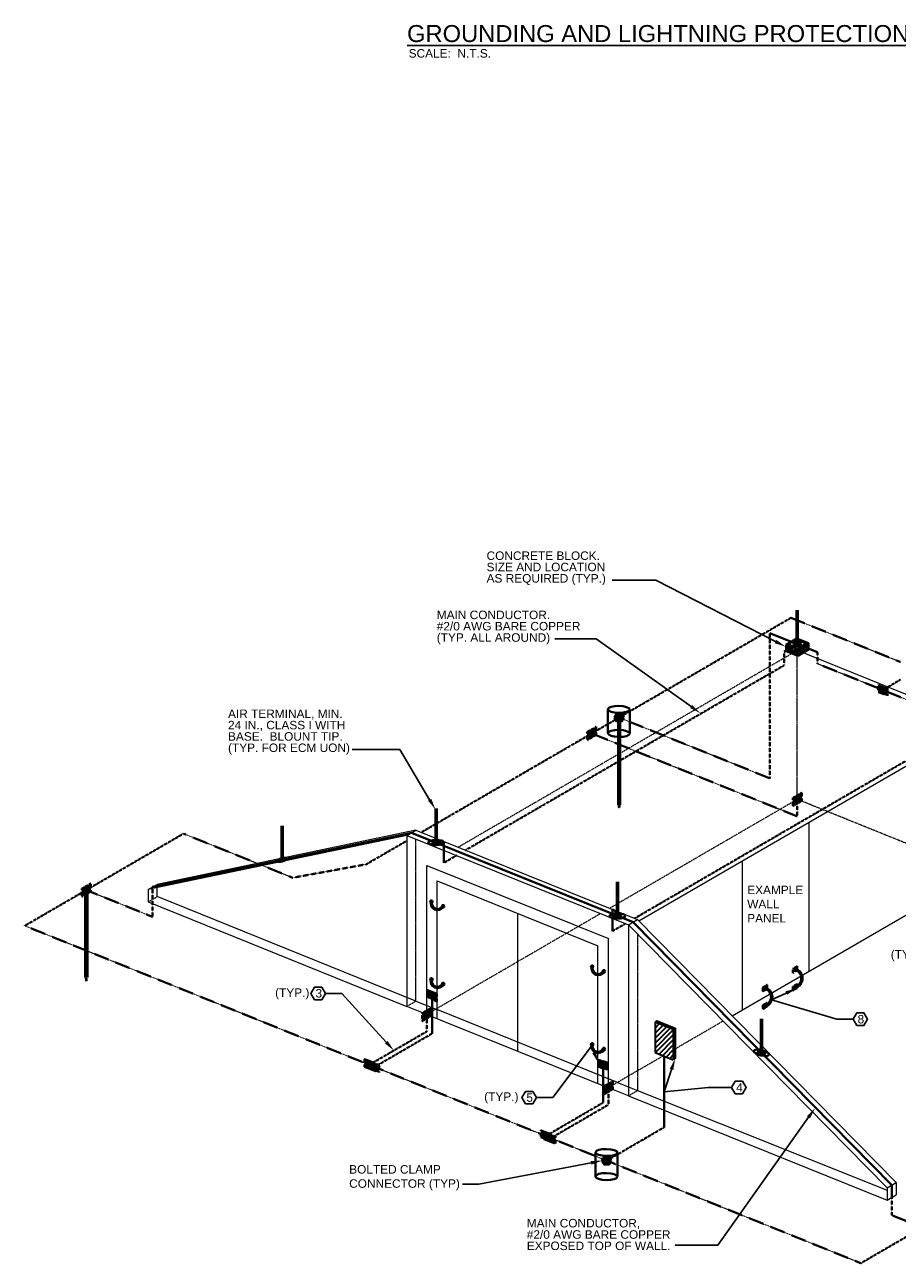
# Model space of a CAD drawing. Header units: inches. Extents: x 0 to 21849, y 0 to 20143.
# Tile 21 of 25: x 1745 to 2670, y 10948 to 12260. Entities that reach past the tile are written whole.
import ezdxf
from ezdxf import colors
from ezdxf.entities.mleader import LeaderData, LeaderLine
from ezdxf.math import Vec2, Vec3

# ---------------------------------------------------------------- set-up
doc = ezdxf.new("R2010")
doc.units = ezdxf.units.IN
doc.header["$MEASUREMENT"] = 0
doc.linetypes.add('DASHED2', pattern=[0.375, 0.25, -0.125])
doc.linetypes.add('HIDDEN2', pattern=[0.1875, 0.125, -0.0625])
for name, color, linetype, lineweight in [('E-ISO-BLDG', 131, 'Continuous', 9), ('E-LPS-ISO', 7, 'DASHED2', 40), ('E-PWR-SYMB', 4, 'Continuous', 35), ('E-STD-TEXT', 7, 'Continuous', 25)]:
    doc.layers.add(name, color=color, linetype=linetype, lineweight=lineweight)
doc.styles.get("Standard").update_dxf_attribs({"font": 'arial.ttf'})

msp = doc.modelspace()

# ---------------------------------------------------------------- hatches: boundary and pattern name
at = {"layer": 'E-LPS-ISO', "linetype": 'Continuous'}
h = msp.add_hatch(dxfattribs=at)
h.set_pattern_fill('AR-CONC', scale=0.5)
h.set_pattern_definition([(50, (168.405, 9647.0948), (3.586301, -0.3137607), [0.375, -4.125]), (355, (168.405, 9647.095), (-0.6937567, 3.7609607), [0.3, -3.3]), (100.45144, (168.7038, 9647.0687), (2.8925442, 3.4472), [0.318701, -3.5057106]), (46.1842, (168.405, 9648.095), (5.3362067, -0.8275964), [0.5625, -6.1875]), (96.63564, (168.8496, 9648.026), (4.67331, 4.870593), [0.478052, -5.258569]), (351.18416, (168.405, 9648.095), (4.67331, 4.870593), [0.45, -4.95]), (21, (168.905, 9647.8448), (2.9845353, -2.0130945), [0.375, -4.125]), (326, (168.905, 9647.845), (1.2165767, 3.6257502), [0.3, -3.3]), (71.45144, (169.1537, 9647.677), (4.201112, 1.6126558), [0.318701, -3.5057106]), (37.5, (168.405, 9647.0948), (0.0607993, 1.66446927), [0, -3.26, 0, -3.35, 0, -3.3125]), (7.5, (168.405, 9647.0948), (1.3153477, 1.9720586), [0, -1.91, 0, -3.185, 0, -1.2625]), (327.5, (167.29, 9647.0948), (2.6691122, -0.11277436), [0, -1.25, 0, -3.9, 0, -5.175]), (317.5, (166.79, 9647.0948), (2.9159308, 0.5005249), [0, -1.625, 0, -2.59, 0, -3.675])])
h.paths.add_polyline_path([(2558.7, 11600.4), (2551.9, 11603.1), (2551.9, 11596.5)])
h.paths.add_polyline_path([(2564.2, 11598.2), (2558.7, 11600.4), (2551.9, 11596.5), (2564.2, 11591.6)])
h.paths.add_polyline_path([(2575.6, 11598.2), (2568.9, 11600.9), (2564.2, 11598.2), (2564.2, 11591.6)])
h.paths.add_polyline_path([(2575.6, 11604.8), (2568.9, 11600.9), (2575.6, 11598.2)])
at = {"layer": 'E-LPS-ISO'}
h = msp.add_hatch(color=7, dxfattribs=at)
h.dxf.hatch_style = 1
edge = h.paths.add_edge_path()
edge.add_ellipse((2563.8, 11604), major_axis=(2.1, 0.02), ratio=0.336663, start_angle=89.798, end_angle=129.0017)
edge.add_line((2562.4, 11604.5), (2563.8, 11604))
edge.add_line((2563.8, 11604), (2563.8, 11604.7))
edge = h.paths.add_edge_path()
edge.add_ellipse((2563.8, 11604), major_axis=(2.1, 0.02), ratio=0.336663, start_angle=309.0017, end_angle=449.798)
edge.add_line((2563.8, 11604.7), (2563.8, 11604))
edge.add_line((2563.8, 11604), (2565.1, 11603.4))
edge = h.paths.add_edge_path()
edge.add_line((2563.8, 11604), (2562.7, 11603.3))
edge.add_ellipse((2563.8, 11604), major_axis=(2.1, 0.02), ratio=0.336663, start_angle=239.2739, end_angle=309.0017)
edge.add_line((2565.1, 11603.4), (2563.8, 11604))
edge = h.paths.add_edge_path()
edge.add_line((2563.8, 11604), (2562.4, 11604.5))
edge.add_ellipse((2563.8, 11604), major_axis=(2.1, 0.02), ratio=0.336663, start_angle=129.0017, end_angle=239.2739)
edge.add_line((2562.7, 11603.3), (2563.8, 11604))
h = msp.add_hatch(color=7, dxfattribs=at)
h.dxf.hatch_style = 1
h.paths.add_polyline_path([(2649.4, 11561.3), (2649.4, 11553.2), (2659.5, 11557.3)])
h.paths.add_polyline_path([(2659.5, 11557.3), (2649.4, 11553.2), (2659.5, 11549.2)])
h = msp.add_hatch(color=7, dxfattribs=at)
h.dxf.hatch_style = 1
h.paths.add_polyline_path([(2372.6, 11530.3), (2370.2, 11526.1), (2372.6, 11522), (2377.4, 11522), (2379.8, 11526.1), (2377.4, 11530.3)])
at = {"layer": 'E-LPS-ISO', "linetype": 'HIDDEN2'}
h = msp.add_hatch(color=7, dxfattribs=at)
h.dxf.hatch_style = 1
h.paths.add_polyline_path([(2374.5, 11433.6), (2375.5, 11433.6), (2375.5, 11522), (2374.5, 11522)])
at = {"layer": 'E-LPS-ISO'}
h = msp.add_hatch(color=7, dxfattribs=at)
h.dxf.hatch_style = 1
h.paths.add_polyline_path([(2350.6, 11507.7), (2350.6, 11516.3), (2341.2, 11510.9), (2341.2, 11502.2)])
h = msp.add_hatch(color=7, dxfattribs=at)
h.dxf.hatch_style = 1
h.paths.add_polyline_path([(2568.5, 11437.8), (2568.5, 11446.4), (2559.1, 11441), (2559.1, 11432.3)])
at = {"layer": 'E-LPS-ISO', "linetype": 'HIDDEN2'}
h = msp.add_hatch(color=7, dxfattribs=at)
h.dxf.hatch_style = 1
h.paths.add_polyline_path([(2375, 11433.6), (2374.5, 11433.6), (2375, 11429.6)])
h.paths.add_polyline_path([(2375.5, 11433.6), (2375, 11433.6), (2375, 11429.6)])
h = msp.add_hatch(color=7, dxfattribs=at)
h.dxf.hatch_style = 1
edge = h.paths.add_edge_path()
edge.add_ellipse((2180.9, 11393.7), major_axis=(2.1, 0.02), ratio=0.336663, start_angle=141.5787, end_angle=296.4248)
edge.add_line((2181.8, 11393.1), (2179.2, 11394.1))
edge = h.paths.add_edge_path()
edge.add_ellipse((2180.9, 11393.7), major_axis=(2.1, 0.02), ratio=0.336663, start_angle=89.798, end_angle=141.5787)
edge.add_line((2179.2, 11394.1), (2181.8, 11393.1))
edge.add_ellipse((2180.9, 11393.7), major_axis=(2.1, 0.02), ratio=0.336663, start_angle=296.4248, end_angle=337.7654)
edge.add_arc((2183.3, 11405.2), 11.8, 257.9756, 267.5517, ccw=False)
edge.add_line((2180.9, 11393.7), (2180.9, 11394.4))
edge = h.paths.add_edge_path()
edge.add_ellipse((2180.9, 11393.7), major_axis=(2.1, 0.02), ratio=0.336663, start_angle=337.7654, end_angle=449.798)
edge.add_line((2180.9, 11394.4), (2180.9, 11393.7))
edge.add_arc((2183.3, 11405.2), 11.8, 257.9756, 267.5517)
at = {"layer": 'E-LPS-ISO'}
h = msp.add_hatch(color=7, dxfattribs=at)
h.dxf.hatch_style = 1
edge = h.paths.add_edge_path()
edge.add_ellipse((2017.7, 11375.3), major_axis=(1.26, 0.32), ratio=0.336663, start_angle=0, end_angle=360)
h = msp.add_hatch(color=7, dxfattribs=at)
h.dxf.hatch_style = 1
h.paths.add_polyline_path([(1815, 11341.7), (1815, 11350.3), (1805.6, 11344.9), (1805.6, 11336.3)])
at = {"layer": 'E-LPS-ISO', "linetype": 'HIDDEN2'}
h = msp.add_hatch(color=7, dxfattribs=at)
h.dxf.hatch_style = 1
h.paths.add_polyline_path([(1810.8, 11343.3), (1809.8, 11343.3), (1809.8, 11250.8), (1810.8, 11250.8)])
at = {"layer": 'E-LPS-ISO'}
h = msp.add_hatch(color=7, dxfattribs=at)
h.dxf.hatch_style = 1
h.paths.add_polyline_path([(2175.3, 11332.3), (2174.6, 11331), (2175.3, 11329.7), (2176.8, 11329.7), (2177.6, 11331), (2176.8, 11332.3)])
at = {"layer": 'E-LPS-ISO', "linetype": 'Continuous'}
h = msp.add_hatch(dxfattribs=at)
h.set_pattern_fill('NET3', scale=7)
h.set_pattern_definition([(0, (153.1963, 9662.0971), (0, 0.875), []), (60, (153.1963, 9662.0971), (-0.75777223, 0.4375), []), (120, (153.1963, 9662.0971), (-0.75777223, -0.4375), [])])
h.paths.add_polyline_path([(2188.9, 11325.9), (2187.7, 11326.3, -0.880592), (2176.6, 11330.8), (2175.5, 11331.3, 0.902143)])
at = {"layer": 'E-LPS-ISO'}
h = msp.add_hatch(color=7, dxfattribs=at)
h.dxf.hatch_style = 1
h.paths.add_polyline_path([(2187.7, 11327.4), (2187, 11326.1), (2187.7, 11324.8), (2189.2, 11324.8), (2190, 11326.1), (2189.2, 11327.4)])
h = msp.add_hatch(color=7, dxfattribs=at)
h.dxf.hatch_style = 1
edge = h.paths.add_edge_path()
edge.add_ellipse((2373.3, 11315.9), major_axis=(2.1, 0.02), ratio=0.336663, start_angle=89.798, end_angle=360)
edge.add_ellipse((2373.3, 11315.9), major_axis=(2.1, 0.02), ratio=0.336663, start_angle=0, end_angle=89.798)
h = msp.add_hatch(color=7, dxfattribs=at)
h.dxf.hatch_style = 1
h.paths.add_polyline_path([(2345.7, 11263.4), (2344.9, 11262.1), (2345.7, 11260.8), (2347.2, 11260.8), (2347.9, 11262.1), (2347.2, 11263.4)])
at = {"layer": 'E-LPS-ISO', "linetype": 'Continuous'}
h = msp.add_hatch(dxfattribs=at)
h.set_pattern_fill('NET3', scale=7)
h.set_pattern_definition([(0, (323.5762, 9593.207), (0, 0.875), []), (60, (323.5762, 9593.207), (-0.75777223, 0.4375), []), (120, (323.5762, 9593.207), (-0.75777223, -0.4375), [])])
h.paths.add_polyline_path([(2359.2, 11257), (2358.1, 11257.4, -0.880592), (2347, 11261.9), (2345.9, 11262.4, 0.902143)])
at = {"layer": 'E-LPS-ISO'}
h = msp.add_hatch(color=7, dxfattribs=at)
h.dxf.hatch_style = 1
h.paths.add_polyline_path([(2358.1, 11258.5), (2357.3, 11257.2), (2358.1, 11255.9), (2359.6, 11255.9), (2360.3, 11257.2), (2359.6, 11258.5)])
h = msp.add_hatch(color=7, dxfattribs=at)
h.dxf.hatch_style = 1
h.paths.add_polyline_path([(2563.8, 11258.4), (2563.8, 11262.7), (2559.1, 11260), (2559.1, 11255.6)])
at = {"layer": 'E-LPS-ISO', "linetype": 'HIDDEN2'}
h = msp.add_hatch(color=7, dxfattribs=at)
h.dxf.hatch_style = 1
h.paths.add_polyline_path([(1810.3, 11250.8), (1809.8, 11250.8), (1810.3, 11246.8)])
h.paths.add_polyline_path([(1810.8, 11250.8), (1810.3, 11250.8), (1810.3, 11246.8)])
at = {"layer": 'E-LPS-ISO'}
h = msp.add_hatch(color=7, dxfattribs=at)
h.dxf.hatch_style = 1
h.paths.add_polyline_path([(2175.3, 11249.9), (2174.6, 11248.6), (2175.3, 11247.3), (2176.8, 11247.3), (2177.6, 11248.6), (2176.8, 11249.9)])
at = {"layer": 'E-LPS-ISO', "linetype": 'Continuous'}
h = msp.add_hatch(dxfattribs=at)
h.set_pattern_fill('NET3', scale=7)
h.set_pattern_definition([(0, (153.1963, 9579.6514), (0, 0.875), []), (60, (153.1963, 9579.6514), (-0.75777223, 0.4375), []), (120, (153.1963, 9579.6514), (-0.75777223, -0.4375), [])])
h.paths.add_polyline_path([(2188.9, 11243.4), (2187.7, 11243.9, -0.880592), (2176.6, 11248.4), (2175.5, 11248.8, 0.902143)])
at = {"layer": 'E-LPS-ISO'}
h = msp.add_hatch(color=7, dxfattribs=at)
h.dxf.hatch_style = 1
h.paths.add_polyline_path([(2171.7, 11237.4), (2171.7, 11229.4), (2181.8, 11233.4)])
h.paths.add_polyline_path([(2181.8, 11233.4), (2171.7, 11229.4), (2181.8, 11225.4)])
h = msp.add_hatch(color=7, dxfattribs=at)
h.dxf.hatch_style = 1
h.paths.add_polyline_path([(2187.7, 11244.9), (2187, 11243.6), (2187.7, 11242.3), (2189.2, 11242.3), (2190, 11243.6), (2189.2, 11244.9)])
h = msp.add_hatch(color=7, dxfattribs=at)
h.dxf.hatch_style = 1
h.paths.add_polyline_path([(2531.8, 11238.6), (2531.8, 11242.9), (2527.1, 11240.2), (2527.1, 11235.9)])
h = msp.add_hatch(color=7, dxfattribs=at)
h.dxf.hatch_style = 1
h.paths.add_polyline_path([(2563.8, 11239.6), (2563.8, 11243.9), (2559.1, 11241.2), (2559.1, 11236.8)])
h = msp.add_hatch(color=7, dxfattribs=at)
h.dxf.hatch_style = 1
h.paths.add_polyline_path([(2531.8, 11219.8), (2531.8, 11224.1), (2527.1, 11221.4), (2527.1, 11217)])
h = msp.add_hatch(color=7, dxfattribs=at)
h.dxf.hatch_style = 1
h.paths.add_polyline_path([(2175.8, 11209.9), (2175.8, 11218.6), (2166.4, 11213.1), (2166.4, 11204.5)])
h = msp.add_hatch(color=7, dxfattribs=at)
h.dxf.hatch_style = 1
h.paths.add_polyline_path([(2345.7, 11181), (2344.9, 11179.7), (2345.7, 11178.4), (2347.2, 11178.4), (2347.9, 11179.7), (2347.2, 11181)])
at = {"layer": 'E-LPS-ISO', "linetype": 'Continuous'}
h = msp.add_hatch(dxfattribs=at)
h.set_pattern_fill('NET3', scale=7)
h.set_pattern_definition([(0, (323.5762, 9510.7613), (0, 0.875), []), (60, (323.5762, 9510.7613), (-0.75777223, 0.4375), []), (120, (323.5762, 9510.7613), (-0.75777223, -0.4375), [])])
h.paths.add_polyline_path([(2359.2, 11174.5), (2358.1, 11175, -0.880592), (2347, 11179.5), (2345.9, 11179.9, 0.902143)])
at = {"layer": 'E-LPS-ISO'}
h = msp.add_hatch(color=7, dxfattribs=at)
h.dxf.hatch_style = 1
h.paths.add_polyline_path([(2358.1, 11176.1), (2357.3, 11174.8), (2358.1, 11173.5), (2359.6, 11173.5), (2360.3, 11174.8), (2359.6, 11176.1)])
h = msp.add_hatch(color=7, dxfattribs=at)
h.dxf.hatch_style = 1
edge = h.paths.add_edge_path()
edge.add_ellipse((2525.8, 11170.9), major_axis=(2.04, -0.52), ratio=0.336663, start_angle=0, end_angle=360)
h = msp.add_hatch(color=7, dxfattribs=at)
h.dxf.hatch_style = 1
h.paths.add_polyline_path([(2105.1, 11164.2), (2105.1, 11156.1), (2115.3, 11160.2)])
h.paths.add_polyline_path([(2115.3, 11160.2), (2105.1, 11156.1), (2115.3, 11152.1)])
h = msp.add_hatch(color=7, dxfattribs=at)
h.dxf.hatch_style = 1
h.paths.add_polyline_path([(2110.7, 11161.9), (2110.7, 11153.9), (2120.8, 11157.9)])
h.paths.add_polyline_path([(2120.8, 11157.9), (2110.7, 11153.9), (2120.8, 11149.9)])
h = msp.add_hatch(color=7, dxfattribs=at)
h.dxf.hatch_style = 1
h.paths.add_polyline_path([(2353, 11164.2), (2353, 11156.2), (2363.1, 11160.2)])
h.paths.add_polyline_path([(2363.1, 11160.2), (2353, 11156.2), (2363.1, 11152.2)])
h = msp.add_hatch(color=7, dxfattribs=at)
h.dxf.hatch_style = 1
h.paths.add_polyline_path([(2368.3, 11132.3), (2368.3, 11140.9), (2358.9, 11135.5), (2358.9, 11126.8)])
h = msp.add_hatch(color=7, dxfattribs=at)
h.dxf.hatch_style = 1
h.paths.add_polyline_path([(2292.1, 11088.7), (2292.1, 11080.7), (2302.2, 11084.8)])
h.paths.add_polyline_path([(2302.2, 11084.8), (2292.1, 11080.7), (2302.2, 11076.7)])
h = msp.add_hatch(color=7, dxfattribs=at)
h.dxf.hatch_style = 1
h.paths.add_polyline_path([(2297.6, 11086.5), (2297.6, 11078.5), (2307.7, 11082.5)])
h.paths.add_polyline_path([(2307.7, 11082.5), (2297.6, 11078.5), (2307.7, 11074.5)])
h = msp.add_hatch(color=7, dxfattribs=at)
h.dxf.hatch_style = 1
h.paths.add_polyline_path([(2359.4, 11060.8), (2357, 11056.6), (2359.4, 11052.5), (2364.2, 11052.5), (2366.6, 11056.6), (2364.2, 11060.8)])
at = {"layer": 'E-PWR-SYMB'}
h = msp.add_hatch(color=7, dxfattribs=at)
h.dxf.hatch_style = 1
h.paths.add_polyline_path([(2415, 11204.9), (2413.1, 11203.8), (2432.4, 11196), (2434.3, 11197.1)])
h.paths.add_polyline_path([(2434.3, 11197.1), (2432.4, 11196), (2432.4, 11163.6), (2434.3, 11164.7)])
h = msp.add_hatch(dxfattribs=at)
h.set_pattern_fill('ANSI31', scale=30)
h.set_pattern_definition([(45, (168.405, 9647.095), (-2.6516504, 2.6516504), [])])
h.paths.add_polyline_path([(2432.4, 11196), (2413.1, 11203.8), (2413.1, 11171.3), (2432.4, 11163.6)])

# ---------------------------------------------------------------- linework, layer by layer
at = {"layer": 'E-ISO-BLDG', "color": 7, "linetype": 'HIDDEN2'}
for p, q in [((2204.3, 11388.8), (2563.8, 11597.4)), ((2563.8, 11439.4), (2563.8, 11597.4)), ((2563.8, 11439.4), (2364.9, 11324)), ((2756.2, 11361.7), (2563.8, 11439.4)), ((2159.6, 11225.7), (2159.6, 11397.2)), ((1875.8, 11330.7), (1885.5, 11336.4)), ((2355.2, 11318.3), (2171.1, 11211.5)), ((2394.5, 11296.5), (2394.5, 11131)), ((2149.9, 11220.1), (2159.6, 11225.7)), ((2415, 11204.9), (2413.1, 11203.8)), ((2434.3, 11197.1), (2432.4, 11196)), ((2485.1, 11204.4), (2434.3, 11174.9)), ((2422, 11167.8), (2363.6, 11133.9)), ((2434.3, 11164.7), (2432.4, 11163.6)), ((2384.8, 11125.3), (2394.5, 11131))]:
    msp.add_line(p, q, dxfattribs=at)
at = {"layer": 'E-ISO-BLDG', "color": 7}
for p, q in [((2563.8, 11597.4), (2756.2, 11519.7)), ((2395.9, 11310.6), (2756.2, 11519.7)), ((2149.9, 11401.2), (2159.6, 11406.8)), ((2576.1, 11415.2), (2576.1, 11257.2)), ((2171.1, 11369.5), (2363.6, 11291.9)), ((2171.1, 11211.5), (2171.1, 11369.5)), ((2505.3, 11374.1), (2505.3, 11216.1)), ((2182.3, 11207), (2182.3, 11353)), ((2182.3, 11353), (2352.4, 11284.4)), ((2494.9, 11210.1), (2756.2, 11361.7)), ((1875.8, 11343.8), (1885.5, 11349.4)), ((1875.8, 11343.8), (1875.8, 11330.7)), ((1885.5, 11336.4), (1885.5, 11345.8)), ((1875.8, 11330.7), (2149.9, 11220.1)), ((2159.6, 11225.7), (1885.5, 11336.4)), ((2267.4, 11318.7), (2267.4, 11172.7)), ((2384.8, 11306.4), (2394.5, 11312)), ((2363.6, 11133.9), (2363.6, 11291.9)), ((2352.4, 11138.4), (2352.4, 11284.4)), ((2171.1, 11211.5), (2149.9, 11220.1)), ((2159.6, 11225.7), (2180.9, 11217.2)), ((2171.1, 11211.5), (2363.6, 11133.9)), ((2384.8, 11125.3), (2363.6, 11133.9)), ((2373.3, 11139.5), (2394.5, 11131)), ((2384.8, 11125.3), (2659, 11014.7)), ((2659, 11027.8), (2668.7, 11033.4)), ((2659, 11027.8), (2659, 11014.7)), ((2668.7, 11033.4), (2668.7, 11020.3)), ((2659, 11014.7), (2668.7, 11020.3))]:
    msp.add_line(p, q, dxfattribs=at)
at = {"layer": 'E-ISO-BLDG', "color": 7, "lineweight": 9}
for p, q in [((2159.6, 11406.8), (1885.5, 11349.4)), ((2159.6, 11406.8), (2394.5, 11312)), ((2149.9, 11401.2), (1875.8, 11343.8)), ((2149.9, 11401.2), (2149.9, 11220.1)), ((2149.9, 11401.2), (2384.8, 11306.4)), ((2394.5, 11312), (2668.7, 11033.4)), ((2384.8, 11306.4), (2384.8, 11125.3)), ((2384.8, 11306.4), (2659, 11027.8)), ((2373.3, 11139.5), (2180.9, 11217.2)), ((2394.5, 11131), (2659, 11025.4))]:
    msp.add_line(p, q, dxfattribs=at)
at = {"layer": 'E-LPS-ISO', "color": 7, "linetype": 'Continuous', "lineweight": 60}
for p, q in [((2563.8, 11604), (2563.8, 11640)), ((2374.5, 11526.1), (2374.5, 11433.6)), ((2375.5, 11526.1), (2375.5, 11433.6)), ((2180.9, 11393.7), (2180.9, 11429.7)), ((2017.7, 11375.3), (2017.7, 11411.3)), ((2373.3, 11315.9), (2373.3, 11351.9)), ((1809.8, 11343.3), (1809.8, 11250.8)), ((1810.8, 11343.3), (1810.8, 11250.8)), ((2525.8, 11170.9), (2525.8, 11206.9))]:
    msp.add_line(p, q, dxfattribs=at)
at = {"layer": 'E-LPS-ISO', "color": 7}
for p, q in [((2165.4, 11404.5), (2557.1, 11631.8)), ((2534.8, 11615.6), (2534.8, 11461.6)), ((2212.2, 11385.6), (2549.9, 11581.5)), ((2585.1, 11583.2), (2734.9, 11522.8)), ((2649.4, 11561.3), (2659.5, 11557.3)), ((2649.4, 11561.3), (2649.4, 11553.2)), ((2649.4, 11561.3), (2659.5, 11557.3)), ((2654.4, 11555.3), (2673.3, 11566.4)), ((2659.5, 11557.3), (2649.4, 11553.2)), ((2659.5, 11549.2), (2649.4, 11553.2)), ((2659.5, 11557.3), (2659.5, 11549.2)), ((2370.2, 11526.1), (2379.8, 11526.1)), ((2374.5, 11526.1), (2375.5, 11526.1)), ((2375, 11526.1), (2534.8, 11461.6)), ((2350.6, 11516.3), (2341.2, 11502.2)), ((2350.6, 11516.3), (2341.2, 11510.9)), ((2341.2, 11510.9), (2350.6, 11507.7)), ((2341.2, 11510.9), (2341.2, 11502.2)), ((2341.2, 11502.2), (2350.6, 11507.7)), ((2345.9, 11509.3), (2563.7, 11421.4)), ((2350.6, 11516.3), (2350.6, 11507.7)), ((2391.3, 11313.3), (2729.5, 11509.6)), ((2568.5, 11446.4), (2559.1, 11432.3)), ((2568.5, 11446.4), (2559.1, 11441)), ((2568.5, 11446.4), (2568.5, 11437.8)), ((2374.5, 11433.6), (2375, 11429.6)), ((2374.5, 11433.6), (2375.5, 11433.6)), ((2375.5, 11433.6), (2375, 11429.6)), ((2375, 11429.6), (2375, 11433.6)), ((2559.1, 11441), (2568.5, 11437.8)), ((2559.1, 11441), (2559.1, 11432.3)), ((2559.1, 11432.3), (2568.5, 11437.8)), ((2563.7, 11439.4), (2563.7, 11421.4)), ((1745.1, 11305.5), (1913.3, 11403.1)), ((1913.3, 11403.1), (1991.4, 11371.6)), ((2107, 11370.6), (2149.9, 11395.5)), ((2189.1, 11372.1), (2202.5, 11379.9)), ((1997.3, 11369.2), (2029, 11356.4)), ((2029, 11356.4), (2107, 11370.6)), ((1815, 11350.3), (1805.6, 11336.3)), ((1815, 11350.3), (1805.6, 11344.9)), ((1815, 11350.4), (1815, 11341.7)), ((1805.6, 11344.9), (1815, 11341.7)), ((1805.6, 11344.9), (1805.6, 11336.3)), ((1805.6, 11336.3), (1815, 11341.7)), ((1809.8, 11343.3), (1810.8, 11343.3)), ((1810.3, 11343.3), (1880.6, 11314.9)), ((1880.6, 11346.6), (1880.6, 11333.5)), ((1880.6, 11333.5), (1880.6, 11314.9)), ((2187, 11326.1), (2190, 11326.1)), ((2188.3, 11326.1), (2188.6, 11326.1)), ((1745.1, 11305.5), (2631.1, 10948)), ((2368.1, 11299.9), (2381.5, 11307.7)), ((2563.8, 11262.7), (2559.1, 11255.6)), ((2563.8, 11262.7), (2559.1, 11260)), ((2559.1, 11260), (2563.8, 11258.4)), ((2559.1, 11260), (2559.1, 11255.6)), ((2559.1, 11255.6), (2563.8, 11258.4)), ((2563.8, 11262.7), (2563.8, 11258.4)), ((1809.8, 11250.8), (1810.3, 11246.8)), ((1809.8, 11250.8), (1810.8, 11250.8)), ((1810.8, 11250.8), (1810.3, 11246.8)), ((1810.3, 11246.8), (1810.3, 11250.8)), ((2357.3, 11257.2), (2360.3, 11257.2)), ((2358.7, 11257.2), (2359, 11257.2)), ((2171.7, 11237.4), (2181.8, 11233.4)), ((2171.7, 11237.4), (2171.7, 11229.4)), ((2171.7, 11237.4), (2181.8, 11233.4)), ((2181.8, 11233.4), (2171.7, 11229.4)), ((2181.8, 11233.4), (2181.8, 11225.4)), ((2187, 11243.6), (2190, 11243.6)), ((2188.3, 11243.6), (2188.6, 11243.6)), ((2531.8, 11242.9), (2527.1, 11235.9)), ((2531.8, 11242.9), (2527.1, 11240.2)), ((2527.1, 11240.2), (2531.8, 11238.6)), ((2527.1, 11240.2), (2527.1, 11235.9)), ((2527.1, 11235.9), (2531.8, 11238.6)), ((2531.8, 11242.9), (2531.8, 11238.6)), ((2563.8, 11243.9), (2559.1, 11236.8)), ((2563.8, 11243.9), (2559.1, 11241.2)), ((2559.1, 11241.2), (2563.8, 11239.6)), ((2559.1, 11241.2), (2559.1, 11236.8)), ((2559.1, 11236.8), (2563.8, 11239.6)), ((2563.8, 11243.9), (2563.8, 11239.6)), ((2181.8, 11225.4), (2171.7, 11229.4)), ((2531.8, 11224.1), (2527.1, 11217)), ((2531.8, 11224.1), (2527.1, 11221.4)), ((2527.1, 11221.4), (2531.8, 11219.8)), ((2527.1, 11221.4), (2527.1, 11217)), ((2527.1, 11217), (2531.8, 11219.8)), ((2531.8, 11224.1), (2531.8, 11219.8)), ((2175.8, 11218.6), (2166.4, 11204.5)), ((2175.8, 11218.6), (2166.4, 11213.1)), ((2166.4, 11213.1), (2175.8, 11209.9)), ((2166.4, 11213.1), (2166.4, 11204.5)), ((2166.4, 11204.5), (2175.8, 11209.9)), ((2171.1, 11211.5), (2171.1, 11193.5)), ((2175.8, 11218.6), (2175.8, 11209.9)), ((2110.2, 11158.2), (2171.1, 11193.5)), ((2115.8, 11155.9), (2176.7, 11191.3)), ((2357.3, 11174.8), (2360.3, 11174.8)), ((2358.7, 11174.8), (2359, 11174.8)), ((2105.1, 11164.2), (2105.1, 11156.1)), ((2115.3, 11160.2), (2105.1, 11156.1)), ((2115.3, 11152.1), (2105.1, 11156.1)), ((2105.2, 11164.2), (2115.3, 11160.2)), ((2105.2, 11164.2), (2115.3, 11160.2)), ((2110.7, 11161.9), (2120.8, 11157.9)), ((2110.7, 11161.9), (2110.7, 11153.9)), ((2110.7, 11161.9), (2120.8, 11157.9)), ((2120.8, 11157.9), (2110.7, 11153.9)), ((2120.8, 11149.9), (2110.7, 11153.9)), ((2115.3, 11160.2), (2115.3, 11152.1)), ((2120.8, 11157.9), (2120.8, 11149.9)), ((2353, 11164.2), (2363.1, 11160.2)), ((2353, 11164.2), (2353, 11156.2)), ((2353, 11164.2), (2363.1, 11160.2)), ((2363.1, 11160.2), (2353, 11156.2)), ((2363.1, 11152.2), (2353, 11156.2)), ((2363.1, 11160.2), (2363.1, 11152.2)), ((2368.3, 11140.9), (2358.9, 11126.8)), ((2368.3, 11140.9), (2358.9, 11135.5)), ((2368.3, 11140.9), (2368.3, 11132.3)), ((2358.9, 11135.5), (2368.3, 11132.3)), ((2358.9, 11135.5), (2358.9, 11126.8)), ((2358.9, 11126.8), (2368.3, 11132.3)), ((2363.6, 11133.9), (2363.6, 11115.9)), ((2297.1, 11082.7), (2358, 11118.1)), ((2302.6, 11080.5), (2363.6, 11115.9)), ((2292.1, 11088.8), (2292.1, 11080.7)), ((2292.1, 11088.7), (2302.2, 11084.8)), ((2292.1, 11088.7), (2302.2, 11084.8)), ((2361.8, 11056.6), (2422.7, 11092)), ((2302.2, 11084.8), (2292.1, 11080.7)), ((2302.2, 11076.7), (2292.1, 11080.7)), ((2297.6, 11086.5), (2307.7, 11082.5)), ((2297.6, 11086.5), (2297.6, 11078.5)), ((2297.6, 11086.5), (2307.7, 11082.5)), ((2307.7, 11082.5), (2297.6, 11078.5)), ((2307.7, 11074.5), (2297.6, 11078.5)), ((2302.2, 11084.8), (2302.2, 11076.7)), ((2307.7, 11082.5), (2307.7, 11074.5)), ((2357, 11056.6), (2366.6, 11056.6)), ((2361.3, 11056.6), (2362.3, 11056.6)), ((2631.1, 10948), (2799.4, 11045.6)), ((2663.8, 11017.5), (2663.8, 10998.9)), ((2663.8, 10998.9), (2696.3, 10985.8))]:
    msp.add_line(p, q, dxfattribs=at)
at = {"layer": 'E-LPS-ISO', "color": 7, "linetype": 'DASHED2'}
for p, q in [((2557.1, 11631.8), (2673.3, 11584.9)), ((2549.9, 11595.9), (2549.9, 11581.5)), ((2585.1, 11595.4), (2585.1, 11583.2))]:
    msp.add_line(p, q, dxfattribs=at)
at = {"layer": 'E-LPS-ISO', "color": 7, "linetype": 'Continuous'}
for p, q in [((2534.8, 11615.6), (2563.8, 11604)), ((2549.9, 11595.9), (2563.8, 11604)), ((2551.9, 11603.1), (2563.4, 11609.7)), ((2551.9, 11603.1), (2564.2, 11598.2)), ((2551.9, 11603.1), (2551.9, 11596.5)), ((2563.4, 11609.7), (2575.6, 11604.8)), ((2563.8, 11604), (2585.1, 11595.4)), ((2564.2, 11598.2), (2575.6, 11604.8)), ((2575.6, 11604.8), (2575.6, 11598.2)), ((2551.9, 11596.5), (2564.2, 11591.6)), ((2564.2, 11598.2), (2564.2, 11591.6)), ((2564.2, 11591.6), (2575.6, 11598.2)), ((2363, 11535), (2363, 11509.5)), ((2386.3, 11534.6), (2386.3, 11509.1)), ((2154.8, 11404), (1880.6, 11346.6)), ((2389.7, 11309.2), (2154.8, 11404)), ((2189.1, 11394.9), (2189.1, 11372.1)), ((2175.5, 11331.3), (2176.6, 11330.8)), ((2187.7, 11326.3), (2188.9, 11325.9)), ((2368.1, 11322.7), (2368.1, 11299.9)), ((2663.8, 11030.6), (2389.7, 11309.2)), ((2345.9, 11262.4), (2347, 11261.9)), ((2175.5, 11248.8), (2176.6, 11248.4)), ((2358.1, 11257.4), (2359.2, 11257)), ((2187.7, 11243.9), (2188.9, 11243.4)), ((2176.7, 11231.4), (2176.7, 11191.3)), ((2345.9, 11179.9), (2347, 11179.5)), ((2358.1, 11175), (2359.2, 11174.5)), ((2422.7, 11167.5), (2422.7, 11092)), ((2358, 11158.2), (2358, 11118.1)), ((2349.8, 11065.5), (2349.8, 11040)), ((2373.1, 11065.1), (2373.1, 11039.7)), ((2663.8, 11017.5), (2663.8, 11030.6))]:
    msp.add_line(p, q, dxfattribs=at)
for points in [[(2379.8, 11526.1), (2377.4, 11530.3), (2372.6, 11530.3), (2370.2, 11526.1), (2372.6, 11522), (2377.4, 11522)], [(2177.6, 11331), (2176.8, 11332.3), (2175.3, 11332.3), (2174.6, 11331), (2175.3, 11329.7), (2176.8, 11329.7)], [(2190, 11326.1), (2189.2, 11327.4), (2187.7, 11327.4), (2187, 11326.1), (2187.7, 11324.8), (2189.2, 11324.8)], [(2347.9, 11262.1), (2347.2, 11263.4), (2345.7, 11263.4), (2344.9, 11262.1), (2345.7, 11260.8), (2347.2, 11260.8)], [(2360.3, 11257.2), (2359.6, 11258.5), (2358.1, 11258.5), (2357.3, 11257.2), (2358.1, 11255.9), (2359.6, 11255.9)], [(2177.6, 11248.6), (2176.8, 11249.9), (2175.3, 11249.9), (2174.6, 11248.6), (2175.3, 11247.3), (2176.8, 11247.3)], [(2190, 11243.6), (2189.2, 11244.9), (2187.7, 11244.9), (2187, 11243.6), (2187.7, 11242.3), (2189.2, 11242.3)], [(2347.9, 11179.7), (2347.2, 11181), (2345.7, 11181), (2344.9, 11179.7), (2345.7, 11178.4), (2347.2, 11178.4)], [(2360.3, 11174.8), (2359.6, 11176.1), (2358.1, 11176.1), (2357.3, 11174.8), (2358.1, 11173.5), (2359.6, 11173.5)], [(2366.6, 11056.6), (2364.2, 11060.8), (2359.4, 11060.8), (2357, 11056.6), (2359.4, 11052.5), (2364.2, 11052.5)]]:
    msp.add_lwpolyline(points, close=True, dxfattribs=at)
for centre, radius, start, end in [((2183.3, 11405.2), 11.8, 257.9756, 299.2215), ((2182.5, 11329.3), 7.24, 163.9164, 332.1363), ((2182.5, 11329.3), 6.05, 165.2926, 330.7601), ((2365.4, 11315.2), 7.97, 4.9742, 70.0968), ((2352.8, 11260.4), 7.24, 163.9164, 332.1363), ((2352.8, 11260.4), 6.05, 165.2926, 330.7601), ((2182.5, 11246.8), 7.24, 163.9164, 332.1363), ((2182.5, 11246.8), 6.05, 165.2926, 330.7601), ((2352.8, 11177.9), 7.24, 163.9164, 332.1363), ((2352.8, 11177.9), 6.05, 165.2926, 330.7601)]:
    msp.add_arc(centre, radius, start, end, dxfattribs=at)
at = {"layer": 'E-LPS-ISO', "color": 7, "linetype": 'Continuous', "lineweight": 60}
for centre in [(2559, 11249.8), (2527, 11230)]:
    msp.add_arc(centre, 9.71, 284.3521, 75.6479, dxfattribs=at)
at = {"layer": 'E-LPS-ISO', "color": 7, "linetype": 'Continuous'}
for centre, major_axis, ratio in [((2563.8, 11604), (8.41, 0.09), 0.336663), ((2563.8, 11604), (4.2, 0.04), 0.336663), ((2563.8, 11604), (2.1, 0.02), 0.336663), ((2374.7, 11534.8), (11.6, -0.2), 0.31706), ((2374.7, 11509.3), (11.6, -0.2), 0.31706), ((2180.9, 11393.7), (8.41, 0.09), 0.336663), ((2180.9, 11393.7), (4.2, 0.04), 0.336663), ((2180.9, 11393.7), (2.1, 0.02), 0.336663), ((2017.7, 11375.3), (5.06, 1.28), 0.336663), ((2017.7, 11375.3), (2.53, 0.64), 0.336663), ((2017.7, 11375.3), (1.26, 0.32), 0.336663), ((2373.3, 11315.9), (8.41, 0.09), 0.336663), ((2373.3, 11315.9), (4.2, 0.04), 0.336663), ((2373.3, 11315.9), (2.1, 0.02), 0.336663), ((2525.8, 11170.9), (8.15, -2.06), 0.336663), ((2525.8, 11170.9), (4.07, -1.03), 0.336663), ((2525.8, 11170.9), (2.04, -0.52), 0.336663), ((2361.5, 11065.3), (11.6, -0.2), 0.31706), ((2361.5, 11039.8), (11.6, -0.2), 0.31706)]:
    msp.add_ellipse(centre, major_axis=major_axis, ratio=ratio, dxfattribs=at)
at = {"layer": 'E-PWR-SYMB', "color": 7}
for p, q in [((2413.1, 11203.8), (2413.1, 11171.3)), ((2413.1, 11203.8), (2432.4, 11196)), ((2415, 11204.9), (2434.3, 11197.1)), ((2432.4, 11196), (2432.4, 11163.6)), ((2434.3, 11197.1), (2434.3, 11164.7)), ((2413.1, 11171.3), (2432.4, 11163.6))]:
    msp.add_line(p, q, dxfattribs=at)
at = {"layer": 'E-STD-TEXT', "color": 7}
for points in [[(2052.2, 11227.2), (2059.9, 11227.2), (2063.8, 11233.8), (2059.9, 11240.5), (2052.2, 11240.5), (2048.4, 11233.8)], [(2626.7, 11199.7), (2634.4, 11199.7), (2638.3, 11206.4), (2634.4, 11213.1), (2626.7, 11213.1), (2622.9, 11206.4)], [(2498, 11127.4), (2505.7, 11127.4), (2509.6, 11134), (2505.7, 11140.7), (2498, 11140.7), (2494.2, 11134)], [(2275.8, 11116.7), (2283.4, 11116.7), (2287.3, 11123.4), (2283.4, 11130), (2275.8, 11130), (2271.9, 11123.4)]]:
    msp.add_lwpolyline(points, close=True, dxfattribs=at)

# ---------------------------------------------------------------- texts
at = {"layer": 'E-STD-TEXT', "color": 7, "attachment_point": 1}
for s, width, insert, char_height in [('{\\LGROUNDING AND LIGHTNING PROTECTION PLAN VIEW}', 693.681, (2150.2, 12259.8), 18), ('SCALE:  N.T.S.', 103.082, (2151.9, 12234.3), 9), ('EXAMPLE WALL\\PPANEL', 59.792, (2510.7, 11348), 9), ('(TYP.)', 9, (2662.8, 11279.7), 9), ('(TYP.)', 9, (2010.4, 11239.2), 9), ('3', 11.17, (2053.2, 11238.5), 9), ('8', 11.17, (2627.7, 11211), 9), ('(TYP.)', 39.859, (2232, 11129), 9), ('5', 11.17, (2276.7, 11128), 9), ('4', 11.17, (2499, 11138.7), 9), ('BOLTED CLAMP CONNECTOR (TYP)', 117.787, (2088.9, 11051.9), 9)]:
    msp.add_mtext_dynamic_manual_height_columns(s, width=width, gutter_width=48, heights=[0], dxfattribs=dict(at, insert=insert, char_height=char_height))
at = {"layer": 'E-STD-TEXT', "color": 7, "char_height": 9, "attachment_point": 1, "line_spacing_factor": 0.8}
for s, width, heights, insert in [('\\A1;CONCRETE BLOCK.  SIZE AND LOCATION AS REQUIRED (TYP.)', 141.507, [36.6], (2234.5, 11702.1)), ('\\A1;MAIN CONDUCTOR.\\P#2/0 AWG BARE COPPER\\P(TYP. ALL AROUND)', 173.751, [36.6], (2181.7, 11639.4)), ('\\A1;AIR TERMINAL, MIN. 24 IN., CLASS I WITH BASE.  BLOUNT TIP.\\P(TYP. FOR ECM UON)', 135.936, [63.9], (1960.5, 11534.6)), ('\\A1;MAIN CONDUCTOR, \\P#2/0 AWG BARE COPPER\\PEXPOSED TOP OF WALL. ', 160.057, [64.8], (2277.1, 10994.9))]:
    msp.add_mtext_dynamic_manual_height_columns(s, width=width, gutter_width=48, heights=heights, dxfattribs=dict(at, insert=insert))

# ---------------------------------------------------------------- leaders
at = {"layer": 'E-STD-TEXT', "color": 7}
ml = msp.add_multileader_mtext('Standard', dxfattribs=at)
ml.set_content('', color=7)
ml.set_leader_properties()
ml.build(insert=Vec2(0, 0))
ml.multileader.update_dxf_attribs({"dogleg_length": 0.36, "arrow_head_size": 12, "scale": 48})
ctx = ml.context
ctx.base_point, ctx.scale, ctx.char_height, ctx.arrow_head_size, ctx.landing_gap_size, ctx.plane_origin = Vec3(2358.9, 11671.8), 48, 8.64, 12, 4.32, Vec3(2176.7, 11630.3)
ctx.text_align_type = 2
notes = []
notes.append((ctx, [(1, (1, 1, 0), (2413.9, 11671.8), (-1, 0), 46.4, [(0, [(2551.4, 11601.2)], 0, [])])]))
ctx.mtext.insert, ctx.mtext.alignment, ctx.mtext.flow_direction = Vec3(2363.2, 11676.1), 3, 5
ml = msp.add_multileader_mtext('Standard', dxfattribs=at)
ml.set_content('', color=7)
ml.set_leader_properties()
ml.build(insert=Vec2(0, 0))
ml.multileader.update_dxf_attribs({"dogleg_length": 0.36, "arrow_head_size": 12, "scale": 48})
ctx = ml.context
ctx.base_point, ctx.scale, ctx.char_height, ctx.arrow_head_size, ctx.landing_gap_size, ctx.plane_origin = Vec3(2298.4, 11609.4), 48, 8.64, 12, 4.32, Vec3(2078.9, 11550.9)
ctx.text_align_type = 2
notes.append((ctx, [(1, (1, 1, 0), (2350.5, 11609.4), (-1, 0), 43.5, [(0, [(2461, 11530.8)], 0, [])])]))
ctx.mtext.insert, ctx.mtext.alignment, ctx.mtext.flow_direction = Vec3(2302.7, 11613.7), 3, 5
ml = msp.add_multileader_mtext('Standard', dxfattribs=at)
ml.set_content('', color=7)
ml.set_leader_properties()
ml.build(insert=Vec2(0, 0))
ml.multileader.update_dxf_attribs({"dogleg_length": 0.36, "arrow_head_size": 12, "scale": 48})
ctx = ml.context
ctx.base_point, ctx.scale, ctx.char_height, ctx.arrow_head_size, ctx.landing_gap_size, ctx.plane_origin = Vec3(2083.3, 11492.4), 48, 8.64, 12, 4.32, Vec3(1796.7, 11443.2)
ctx.text_align_type = 2
notes.append((ctx, [(1, (1, 1, 0), (2142.5, 11492.4), (-1, 0), 50.5, [(0, [(2180.3, 11428.7)], 0, [])])]))
ctx.mtext.insert, ctx.mtext.alignment, ctx.mtext.flow_direction = Vec3(2087.7, 11496.7), 3, 5
ml = msp.add_multileader_mtext('Standard', dxfattribs=at)
ml.set_content('', color=7)
ml.set_leader_properties()
ml.build(insert=Vec2(0, 0))
ml.multileader.update_dxf_attribs({"dogleg_length": 0.36, "arrow_head_size": 12, "scale": 48})
ctx = ml.context
ctx.base_point, ctx.scale, ctx.char_height, ctx.arrow_head_size, ctx.landing_gap_size, ctx.plane_origin = Vec3(2055.1, 11233.8), 48, 8.64, 12, 4.32, Vec3(1876.1, 11124.6)
ctx.text_align_type = 2
notes.append((ctx, [(1, (1, 1, 0), (2081, 11233.8), (-1, 0), 17.3, [(0, [(2136.3, 11173.3)], 0, [])])]))
ctx.mtext.insert, ctx.mtext.alignment, ctx.mtext.flow_direction = Vec3(2059.4, 11238.2), 3, 5
ml = msp.add_multileader_mtext('Standard', dxfattribs=at)
ml.set_content('', color=7)
ml.set_leader_properties()
ml.build(insert=Vec2(0, 0))
ml.multileader.update_dxf_attribs({"dogleg_length": 0.36, "arrow_head_size": 12, "scale": 48})
ctx = ml.context
ctx.base_point, ctx.scale, ctx.char_height, ctx.arrow_head_size, ctx.landing_gap_size, ctx.plane_origin = Vec3(2622.9, 11206.4), 48, 8.64, 12, 4.32, Vec3(2572.9, 11178.1)
notes.append((ctx, [(0, (1, 1, 0), (2605.6, 11206.4), (1, 0), 17.3, [(1, [(2563, 11239.1), (2536.3, 11227.2)], 0, [])])]))
ctx.mtext.insert, ctx.mtext.flow_direction = Vec3(2627.2, 11210.7), 5
ml = msp.add_multileader_mtext('Standard', dxfattribs=at)
ml.set_content('', color=7)
ml.set_leader_properties()
ml.build(insert=Vec2(0, 0))
ml.multileader.update_dxf_attribs({"dogleg_length": 0.36, "arrow_head_size": 12, "scale": 48})
ctx = ml.context
ctx.base_point, ctx.scale, ctx.char_height, ctx.arrow_head_size, ctx.landing_gap_size, ctx.plane_origin = Vec3(2278.7, 11123.4), 48, 8.64, 12, 4.32, Vec3(2154.8, 11100.9)
ctx.text_align_type = 2
notes.append((ctx, [(1, (1, 1, 0), (2304.6, 11123.4), (-1, 0), 17.3, [(1, [(2353, 11160.2), (2345.6, 11177.9)], 0, [])])]))
ctx.mtext.insert, ctx.mtext.alignment, ctx.mtext.flow_direction = Vec3(2283, 11127.7), 3, 5
ml = msp.add_multileader_mtext('Standard', dxfattribs=at)
ml.set_content('', color=7)
ml.set_leader_properties()
ml.build(insert=Vec2(0, 0))
ml.multileader.update_dxf_attribs({"dogleg_length": 0.36, "arrow_head_size": 12, "scale": 48})
ctx = ml.context
ctx.base_point, ctx.scale, ctx.char_height, ctx.arrow_head_size, ctx.landing_gap_size, ctx.plane_origin = Vec3(2494.2, 11134), 48, 8.64, 12, 4.32, Vec3(2378.1, 10861.2)
notes.append((ctx, [(0, (1, 1, 0), (2469.4, 11134), (1, 0), 24.8, [(1, [(2434.3, 11164.7), (2422.7, 11129.7)], 0, [])])]))
ctx.mtext.insert, ctx.mtext.flow_direction = Vec3(2498.5, 11138.4), 5
ml = msp.add_multileader_mtext('Standard', dxfattribs=at)
ml.set_content('', color=7)
ml.set_leader_properties()
ml.build(insert=Vec2(0, 0))
ml.multileader.update_dxf_attribs({"dogleg_length": 0.36, "arrow_head_size": 12, "scale": 48})
ctx = ml.context
ctx.base_point, ctx.scale, ctx.char_height, ctx.arrow_head_size, ctx.landing_gap_size, ctx.plane_origin = Vec3(2425.6, 10967.1), 48, 8.64, 12, 4.32, Vec3(2163.1, 10833.7)
ctx.text_align_type = 2
notes.append((ctx, [(1, (1, 1, 0), (2479.6, 10967.1), (-1, 0), 45.3, [(0, [(2582.6, 11112.4)], 0, [])])]))
ctx.mtext.insert, ctx.mtext.alignment, ctx.mtext.flow_direction = Vec3(2430, 10971.4), 3, 5
ml = msp.add_multileader_mtext('Standard', dxfattribs=at)
ml.set_content('', color=7)
ml.set_leader_properties()
ml.build(insert=Vec2(0, 0))
ml.multileader.update_dxf_attribs({"dogleg_length": 0.36, "arrow_head_size": 12, "scale": 48})
ctx = ml.context
ctx.base_point, ctx.scale, ctx.char_height, ctx.arrow_head_size, ctx.landing_gap_size, ctx.plane_origin = Vec3(2200.3, 11031.6), 48, 8.64, 12, 4.32, Vec3(2129.4, 10979.2)
ctx.text_align_type = 2
notes.append((ctx, [(1, (1, 1, 0), (2226.2, 11031.6), (-1, 0), 17.3, [(0, [(2357, 11056.6)], 0, [])])]))
ctx.mtext.insert, ctx.mtext.alignment, ctx.mtext.flow_direction = Vec3(2204.6, 11035.9), 3, 5
for ctx, leaders in notes:
    for number, flags, end, landing, length, lines in leaders:
        leader = LeaderData()
        leader.index, (leader.has_last_leader_line, leader.has_dogleg_vector, leader.attachment_direction) = number, flags
        leader.last_leader_point, leader.dogleg_vector, leader.dogleg_length = Vec3(end), Vec3(landing), length
        for number, points, colour, breaks in lines:
            line = LeaderLine()
            line.index, line.vertices, line.color, line.breaks = number, Vec3.list(points), colors.encode_raw_color(colour), breaks
            leader.lines.append(line)
        ctx.leaders.append(leader)

doc.saveas('drawing.dxf')
